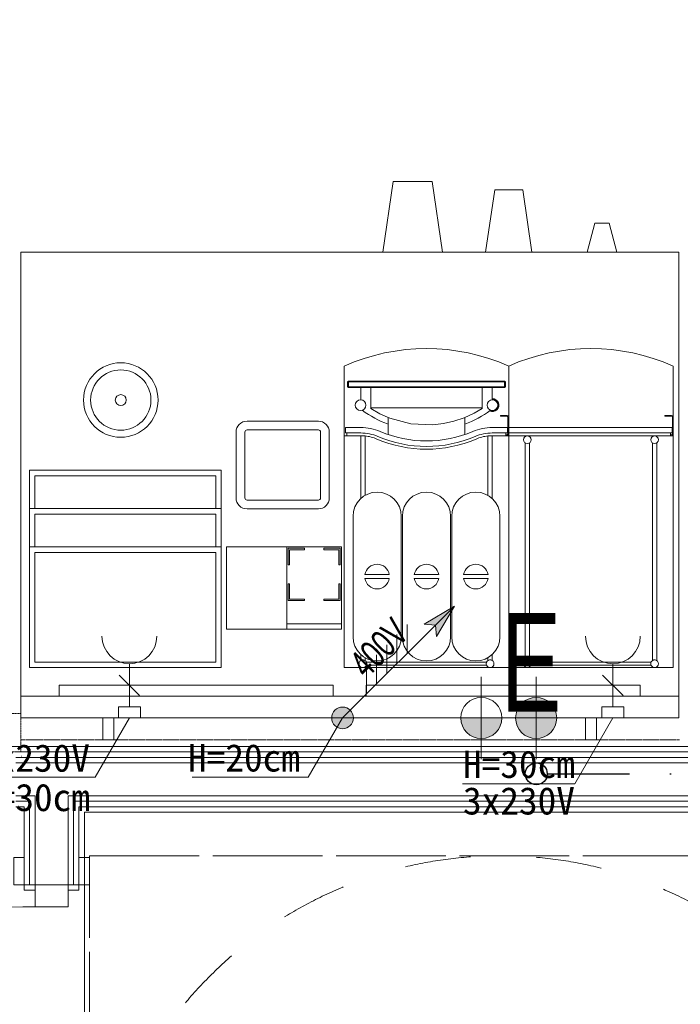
# Model space of a CAD drawing. Header units: centimetres. Extents: x -9388 to 91680, y -1419244 to 50347.
# Tile 65 of 183: x 37101 to 38306, y -708330 to -706533. Entities that reach past the tile are written whole.
import ezdxf
from ezdxf.enums import TextEntityAlignment as Align

# ---------------------------------------------------------------- set-up
doc = ezdxf.new("R2010")
doc.units = ezdxf.units.CM
for name, pattern in [('ACAD_ISO07W100', [3, 0, -3]), ('DASHED', [0.75, 0.5, -0.25]), ('KOPISTO BUDYNEK C 09.10.12-PW_WODA$0$DASHDOT', [1, 0.5, -0.25, 0, -0.25]), ('Krawędzie ukryte dłuższe', [225, 200, -25]), ('Przerywana', [240, 120, -120])]:
    doc.linetypes.add(name, pattern=pattern)
for name, color, linetype, lineweight in [('! pow os niepelnosprawnej_Nr_pióra__161', 7, 'Continuous', 5), ('Drzwi ArchiCAD_Nr_pióra__1', 7, 'Continuous', 13), ('Drzwi ArchiCAD_Nr_pióra__23', 7, 'Continuous', 15), ('Drzwi ArchiCAD_Nr_pióra__3', 7, 'Continuous', 13), ('Drzwi ArchiCAD_Nr_pióra__41', 7, 'Continuous', 15), ('Q_podkład', 8, 'Continuous', 9), ('Q_w_opis_urządzenia', 83, 'Continuous', 13), ('Strefy_Nr_pióra__1', 7, 'Continuous', 13), ('Strefy_Nr_pióra__92', 7, 'Continuous', 13), ('Wnętrze - umeblowanie_Nr_pióra__101', 7, 'Continuous', 5), ('Ściany wewnętrzne_Nr_pióra__1', 7, 'Continuous', 13), ('Ściany wewnętrzne_Nr_pióra__41', 7, 'Continuous', 15)]:
    doc.layers.add(name, color=color, linetype=linetype, lineweight=lineweight)
doc.layers.add('! Strefy Powierzchnie', color=7, linetype='Continuous')
doc.layers.add('Drzwi ArchiCAD', color=7, linetype='Continuous')
doc.layers.add('Q_Działka wody zimnej', color=4, linetype='KOPISTO BUDYNEK C 09.10.12-PW_WODA$0$DASHDOT', lineweight=30, true_color=0x00ffff)
doc.layers.add('Wnętrze - umeblowanie_Nr_pióra__205', color=7, linetype='Continuous', lineweight=5, true_color=0x858585)
doc.styles.add('Arial Narrow_____', font='ARIALN.TTF', dxfattribs={"width": 0.8})
doc.styles.add('GENERATED_STYLE_2', font='arial.ttf')
doc.styles.add('GENERATED_STYLE_3', font='calibri.ttf')

# ---------------------------------------------------------------- blocks, each defined once
blk = doc.blocks.new('Drzwi 19_4')
at = {"layer": 'Drzwi ArchiCAD_Nr_pióra__1', "color": 8, "linetype": 'Continuous'}
for p, q in [((-490, 20), (-540, 20)), ((-490, 20), (-490, 10)), ((490, 20), (490, 10)), ((490, 20), (540, 20)), ((-490, 10), (-490, 0)), ((490, 10), (490, 0)), ((-490, -60), (-490, -70)), ((-490, -70), (-490, -80)), ((490, -60), (490, -70)), ((490, -70), (490, -80)), ((-490, -80), (-540, -80)), ((490, -80), (540, -80))]:
    blk.add_line(p, q, dxfattribs=at)
at = {"layer": 'Drzwi ArchiCAD_Nr_pióra__23', "color": 8, "linetype": 'Continuous'}
for p, q in [((-450, 0), (-490, 0)), ((-490, 0), (-490, -60)), ((-450, -60), (-450, 0)), ((490, 0), (450, 0)), ((450, 0), (450, -60)), ((490, -60), (490, 0)), ((-490, -60), (-450, -60)), ((450, -60), (490, -60))]:
    blk.add_line(p, q, dxfattribs=at)
at = {"layer": 'Drzwi ArchiCAD_Nr_pióra__3', "color": 8, "linetype": 'Continuous'}
for p, q in [((410, 0), (410, 900)), ((410, 900), (450, 900)), ((450, 900), (450, 0)), ((-540, 20), (-540, 39)), ((-540, 39), (-490, 39)), ((-490, 39), (-490, 20)), ((490, 39), (540, 39)), ((490, 20), (490, 39)), ((540, 39), (540, 20)), ((-490, 20), (-540, 20)), ((-490, 0), (-490, 20)), ((-490, 20), (-480, 20)), ((-480, 20), (-480, 0)), ((480, 0), (480, 20)), ((480, 20), (490, 20)), ((490, 20), (490, 0)), ((540, 20), (490, 20)), ((-480, 0), (-490, 0)), ((450, 0), (410, 0)), ((490, 0), (480, 0)), ((-490, -80), (-490, -60)), ((-490, -60), (-480, -60)), ((-480, -60), (-480, -80)), ((480, -80), (480, -60)), ((480, -60), (490, -60)), ((490, -60), (490, -80)), ((-540, -99), (-540, -80)), ((-540, -80), (-490, -80)), ((-480, -80), (-490, -80)), ((-490, -80), (-490, -99)), ((490, -80), (480, -80)), ((490, -80), (540, -80)), ((490, -99), (490, -80)), ((540, -80), (540, -99)), ((-490, -99), (-540, -99)), ((540, -99), (490, -99))]:
    blk.add_line(p, q, dxfattribs=at)
blk.add_arc((450, 0), 900, 90, 180, dxfattribs=at)
at = {"layer": 'Drzwi ArchiCAD_Nr_pióra__41', "color": 8, "linetype": 'Continuous'}
for p, q in [((-490, 0), (-490, -60)), ((490, 0), (490, -60))]:
    blk.add_line(p, q, dxfattribs=at)
blk = doc.blocks.new('PAB.01_RZUT PRZYZIEMIA')
at = {"layer": 'Strefy_Nr_pióra__1', "linetype": 'Continuous'}
for points in [[(37838.4, -707635.9), (37859.2, -707638), (37893.6, -707603.5)], [(37838.4, -707635.9), (37859.2, -707638), (37893.6, -707603.5)], [(37893.6, -707603.5), (37859.2, -707638), (37861.3, -707658.7)], [(37893.6, -707603.5), (37859.2, -707638), (37861.3, -707658.7)], [(37709.6, -707807.3, 1), (37670, -707807.3, 1)], [(37709.6, -707807.3, 1), (37670, -707807.3, 1)]]:
    blk.add_hatch(color=8, dxfattribs=at).paths.add_polyline_path(points)
at = {"layer": 'Strefy_Nr_pióra__92', "linetype": 'Continuous'}
for points in [[(38042.8, -707844.8, 1), (38042.8, -707769.8, 1)], [(38042.8, -707844.8, 1), (38042.8, -707769.8, 1)], [(37942.8, -707844.8, 0.414214), (37980.3, -707807.3), (37905.3, -707807.3, 0.414214)], [(37942.8, -707844.8, 0.414214), (37980.3, -707807.3), (37905.3, -707807.3, 0.414214)]]:
    blk.add_hatch(color=8, dxfattribs=at).paths.add_polyline_path(points)
at = {"layer": '! pow os niepelnosprawnej_Nr_pióra__161', "color": 8, "linetype": 'Krawędzie ukryte dłuższe', "flags": 128}
blk.add_lwpolyline([(37228, -708058.7), (38728, -708058.7), (38728, -709558.7), (37228, -709558.7)], close=True, dxfattribs=at)
at = {"layer": '! pow os niepelnosprawnej_Nr_pióra__161', "color": 8, "linetype": 'Przerywana'}
blk.add_circle((37978, -708808.7), 750, dxfattribs=at)
at = {"layer": '! Strefy Powierzchnie', "color": 8, "linetype": 'Continuous', "lineweight": 0, "flags": 128}
for points in [[(35639, -701738.6), (35639, -707859.3), (41389, -707859.3), (41389, -708139.3), (42019, -708139.3), (42019, -701822.8), (41149, -701822.8), (41149, -701738.6)], [(37219, -707979.3), (37219, -710390.3), (39299, -710390.3), (39299, -707979.3)]]:
    blk.add_lwpolyline(points, close=True, dxfattribs=at)
at = {"layer": 'Wnętrze - umeblowanie_Nr_pióra__101', "color": 8, "linetype": 'Continuous'}
for p, q in [((37712, -706957.3), (37848, -706957.3)), ((37780, -706957.3), (37779.5, -706957.3)), ((37780, -706957.3), (37779.5, -706957.3)), ((37995.8, -706957.3), (37995.3, -706957.3)), ((37995.8, -706957.3), (37995.3, -706957.3)), ((37692.8, -707292.3), (37692.8, -707165.3)), ((37992.8, -707165.3), (37992.8, -707292.3)), ((37992.8, -707292.3), (37992.8, -707165.3)), ((37992.8, -707165.3), (37992.8, -707292.3)), ((38292.8, -707165.3), (38292.8, -707292.3)), ((38292.8, -707165.3), (38292.8, -707292.3)), ((38302.8, -707150.4), (38302.3, -707150.4)), ((38302.8, -707150.4), (38302.3, -707150.4)), ((37698.8, -707194.1), (37700.3, -707192.6)), ((37698.8, -707194.1), (37700.3, -707192.6)), ((37700.3, -707194.1), (37698.8, -707194.1)), ((37698.8, -707194.1), (37698.8, -707203.1)), ((37700.3, -707194.1), (37698.8, -707194.1)), ((37700.3, -707192.6), (37700.3, -707194.1)), ((37985.3, -707192.6), (37700.3, -707192.6)), ((37700.3, -707192.6), (37700.3, -707194.1)), ((37700.3, -707194.1), (37985.3, -707194.1)), ((37700.3, -707203.1), (37700.3, -707194.1)), ((37700.3, -707194.1), (37985.3, -707194.1)), ((37700.3, -707203.1), (37700.3, -707194.1)), ((37985.3, -707194.1), (37985.3, -707192.6)), ((37985.3, -707192.6), (37986.8, -707194.1)), ((37985.3, -707194.1), (37985.3, -707192.6)), ((37985.3, -707192.6), (37986.8, -707194.1)), ((37986.8, -707194.1), (37985.3, -707194.1)), ((37985.3, -707194.1), (37985.3, -707203.1)), ((37986.8, -707194.1), (37985.3, -707194.1)), ((37985.3, -707194.1), (37985.3, -707203.1)), ((37986.8, -707203.1), (37986.8, -707194.1)), ((37698.8, -707203.1), (37700.3, -707203.1)), ((37700.3, -707204.6), (37698.8, -707203.1)), ((37698.8, -707203.1), (37700.3, -707203.1)), ((37700.3, -707204.6), (37698.8, -707203.1)), ((37700.3, -707203.1), (37700.3, -707204.6)), ((37985.3, -707203.1), (37700.3, -707203.1)), ((37700.3, -707203.1), (37700.3, -707204.6)), ((37985.3, -707203.1), (37700.3, -707203.1)), ((37700.3, -707204.6), (37985.3, -707204.6)), ((37722.8, -707226.8), (37722.8, -707204.6)), ((37741.4, -707241.6), (37741.4, -707204.6)), ((37944.3, -707204.6), (37944.3, -707241.6)), ((37944.3, -707204.6), (37944.3, -707241.6)), ((37962.8, -707204.6), (37962.8, -707226.8)), ((37985.3, -707203.1), (37986.8, -707203.1)), ((37985.3, -707204.6), (37985.3, -707203.1)), ((37986.8, -707203.1), (37985.3, -707204.6)), ((37985.3, -707203.1), (37986.8, -707203.1)), ((37985.3, -707204.6), (37985.3, -707203.1)), ((37986.8, -707203.1), (37985.3, -707204.6)), ((37944.3, -707241.6), (37741.4, -707241.6)), ((37741.4, -707241.6), (37741.4, -707242.7)), ((37741.4, -707241.6), (37741.4, -707242.7)), ((37944.3, -707242.7), (37944.3, -707241.6)), ((37944.3, -707242.7), (37944.3, -707241.6)), ((37982.2, -707255.3), (37977.7, -707255.3)), ((37977.7, -707255.3), (37977.7, -707256.8)), ((37982.2, -707255.3), (37977.7, -707255.3)), ((37977.7, -707255.3), (37977.7, -707256.8)), ((37982.2, -707255.3), (37982.2, -707256.8)), ((37982.2, -707255.3), (37984.1, -707255.3)), ((37982.2, -707255.3), (37982.2, -707256.8)), ((37982.2, -707255.3), (37984.1, -707255.3)), ((37984.1, -707256.8), (37984.1, -707255.3)), ((37984.1, -707255.3), (37989.7, -707255.3)), ((37984.1, -707256.8), (37984.1, -707255.3)), ((37984.1, -707255.3), (37989.7, -707255.3)), ((38282.2, -707255.3), (38277.7, -707255.3)), ((38277.7, -707255.3), (38277.7, -707256.8)), ((38282.2, -707255.3), (38277.7, -707255.3)), ((38277.7, -707255.3), (38277.7, -707256.8)), ((38282.2, -707255.3), (38282.2, -707256.8)), ((38282.2, -707255.3), (38284.1, -707255.3)), ((38282.2, -707255.3), (38282.2, -707256.8)), ((38282.2, -707255.3), (38284.1, -707255.3)), ((38284.1, -707256.8), (38284.1, -707255.3)), ((38284.1, -707255.3), (38289.7, -707255.3)), ((38284.1, -707256.8), (38284.1, -707255.3)), ((38284.1, -707255.3), (38289.7, -707255.3)), ((37772.8, -707290.2), (37772.8, -707259.1)), ((37912.8, -707259.1), (37912.8, -707290.2)), ((37977.7, -707256.8), (37982.2, -707256.8)), ((37977.7, -707256.8), (37982.2, -707256.8)), ((37984.1, -707256.8), (37982.2, -707256.8)), ((37984.1, -707256.8), (37982.2, -707256.8)), ((37989.7, -707256.8), (37984.1, -707256.8)), ((37989.7, -707256.8), (37984.1, -707256.8)), ((37991.2, -707289.3), (37991.2, -707258.3)), ((37991.2, -707289.3), (37991.2, -707258.3)), ((37992.7, -707258.3), (37992.7, -707289.3)), ((37992.7, -707258.3), (37992.7, -707289.3)), ((38277.7, -707256.8), (38282.2, -707256.8)), ((38277.7, -707256.8), (38282.2, -707256.8)), ((38284.1, -707256.8), (38282.2, -707256.8)), ((38284.1, -707256.8), (38282.2, -707256.8)), ((38289.7, -707256.8), (38284.1, -707256.8)), ((38289.7, -707256.8), (38284.1, -707256.8)), ((38291.2, -707289.3), (38291.2, -707258.3)), ((38291.2, -707289.3), (38291.2, -707258.3)), ((38292.7, -707258.3), (38292.7, -707289.3)), ((38292.7, -707258.3), (38292.7, -707289.3)), ((37694.8, -707277.3), (37722.8, -707277.3)), ((37694.8, -707287.3), (37694.8, -707277.3)), ((37694.8, -707277.3), (37722.8, -707277.3)), ((37694.8, -707287.3), (37694.8, -707277.3)), ((37722.8, -707287.3), (37694.8, -707287.3)), ((37722.8, -707287.3), (37694.8, -707287.3)), ((37697.8, -707292.3), (37697.8, -707287.3)), ((37697.8, -707292.3), (37697.8, -707287.3)), ((37962.8, -707277.3), (37990.8, -707277.3)), ((37962.8, -707277.3), (37990.8, -707277.3)), ((37990.8, -707287.3), (37962.8, -707287.3)), ((37990.8, -707287.3), (37962.8, -707287.3)), ((37987.8, -707287.3), (37987.8, -707292.3)), ((37987.8, -707287.3), (37987.8, -707292.3)), ((37987.8, -707290.8), (37989.7, -707290.8)), ((37987.8, -707290.8), (37989.7, -707290.8)), ((37990.8, -707277.3), (37990.8, -707287.3)), ((37990.8, -707277.3), (37990.8, -707287.3)), ((38287.8, -707287.3), (38287.8, -707292.3)), ((38287.8, -707287.3), (38287.8, -707292.3)), ((38287.8, -707290.8), (38289.7, -707290.8)), ((38287.8, -707290.8), (38289.7, -707290.8)), ((38290.8, -707277.3), (38290.8, -707287.3)), ((38290.8, -707277.3), (38290.8, -707287.3)), ((37692.8, -707292.3), (37722.8, -707292.3)), ((37692.8, -707715.3), (37692.8, -707292.3)), ((37692.8, -707292.3), (37722.8, -707292.3)), ((37692.8, -707715.3), (37692.8, -707292.3)), ((37722.8, -707407.1), (37722.8, -707292.3)), ((37722.8, -707407.1), (37722.8, -707292.3)), ((37730.8, -707292.7), (37730.8, -707401.2)), ((37730.8, -707292.7), (37730.8, -707401.2)), ((37954.8, -707401.2), (37954.8, -707292.7)), ((37954.8, -707401.2), (37954.8, -707292.7)), ((37962.8, -707292.3), (37992.8, -707292.3)), ((37962.8, -707292.3), (37962.8, -707407.1)), ((37962.8, -707292.3), (37992.8, -707292.3)), ((37962.8, -707292.3), (37962.8, -707407.1)), ((37992.7, -707292.3), (38292.8, -707292.3)), ((37992.7, -707292.3), (38292.8, -707292.3)), ((37992.8, -707292.3), (37992.8, -707715.3)), ((37992.8, -707715.3), (37992.8, -707292.3)), ((37992.8, -707292.3), (37992.8, -707715.3)), ((37992.8, -707715.3), (37992.8, -707292.3)), ((38022.8, -707702.6), (38022.8, -707305.5)), ((38022.8, -707702.6), (38022.8, -707305.5)), ((38030.8, -707305.5), (38030.8, -707702.6)), ((38030.8, -707305.5), (38030.8, -707702.6)), ((38254.8, -707702.6), (38254.8, -707305.5)), ((38254.8, -707702.6), (38254.8, -707305.5)), ((38262.8, -707305.5), (38262.8, -707702.6)), ((38262.8, -707305.5), (38262.8, -707702.6)), ((38292.8, -707292.3), (38292.8, -707715.3)), ((38292.8, -707292.3), (38292.8, -707715.3)), ((37708.8, -707659.3), (37708.8, -707439.3)), ((37708.8, -707659.3), (37708.8, -707439.3)), ((37796.8, -707439.3), (37796.8, -707659.3)), ((37796.8, -707439.3), (37796.8, -707659.3)), ((37798.8, -707659.3), (37798.8, -707439.3)), ((37798.8, -707659.3), (37798.8, -707439.3)), ((37886.8, -707439.3), (37886.8, -707659.3)), ((37886.8, -707439.3), (37886.8, -707659.3)), ((37888.8, -707659.3), (37888.8, -707439.3)), ((37888.8, -707659.3), (37888.8, -707439.3)), ((37976.8, -707439.3), (37976.8, -707659.3)), ((37976.8, -707439.3), (37976.8, -707659.3)), ((37775, -707545.8), (37730.6, -707545.8)), ((37775, -707545.8), (37730.6, -707545.8)), ((37730.6, -707552.8), (37775, -707552.8)), ((37730.6, -707552.8), (37775, -707552.8)), ((37865, -707545.8), (37820.6, -707545.8)), ((37865, -707545.8), (37820.6, -707545.8)), ((37820.6, -707552.8), (37865, -707552.8)), ((37820.6, -707552.8), (37865, -707552.8)), ((37955, -707545.8), (37910.6, -707545.8)), ((37955, -707545.8), (37910.6, -707545.8)), ((37910.6, -707552.8), (37955, -707552.8)), ((37910.6, -707552.8), (37955, -707552.8)), ((37689.8, -707807.3), (37893.6, -707603.5)), ((37689.8, -707807.3), (37893.6, -707603.5)), ((37893.6, -707603.5), (37838.4, -707635.9)), ((37893.6, -707603.5), (37838.4, -707635.9)), ((37893.6, -707603.5), (37861.3, -707658.7)), ((37893.6, -707603.5), (37861.3, -707658.7)), ((37807.6, -707636.5), (37807.6, -707689.5)), ((37807.6, -707636.5), (37807.6, -707689.5)), ((37838.4, -707635.9), (37859.2, -707638)), ((37838.4, -707635.9), (37859.2, -707638)), ((37861.3, -707658.7), (37859.2, -707638)), ((37861.3, -707658.7), (37859.2, -707638)), ((37789, -707655.1), (37789, -707708.1)), ((37789, -707655.1), (37789, -707708.1)), ((37770.4, -707673.7), (37770.4, -707726.8)), ((37770.4, -707673.7), (37770.4, -707726.8)), ((37722.8, -707702.6), (37722.8, -707691.5)), ((37722.8, -707702.6), (37722.8, -707691.5)), ((37730.8, -707697.4), (37730.8, -707702.6)), ((37730.8, -707697.4), (37730.8, -707702.6)), ((37751.7, -707692.4), (37751.7, -707745.4)), ((37751.7, -707692.4), (37751.7, -707745.4)), ((37954.8, -707702.6), (37954.8, -707697.4)), ((37954.8, -707702.6), (37954.8, -707697.4)), ((37962.8, -707691.5), (37962.8, -707702.6)), ((37962.8, -707691.5), (37962.8, -707702.6)), ((37301, -707787.3), (37301, -707708.3)), ((37301, -707787.3), (37301, -707708.3)), ((37722.8, -707715.3), (37692.8, -707715.3)), ((37722.8, -707715.3), (37692.8, -707715.3)), ((37722.8, -707715.3), (37722.8, -707714)), ((37722.8, -707715.3), (37722.8, -707714)), ((37730.8, -707715.3), (37722.8, -707715.3)), ((37730.8, -707715.3), (37722.8, -707715.3)), ((37730.8, -707714), (37730.8, -707715.3)), ((37730.8, -707714), (37730.8, -707715.3)), ((37954.8, -707715.3), (37730.8, -707715.3)), ((37954.8, -707715.3), (37730.8, -707715.3)), ((37733.1, -707711), (37733.1, -707764)), ((37733.1, -707711), (37733.1, -707764)), ((37952.3, -707705.8), (37733.3, -707705.8)), ((37952.3, -707705.8), (37733.3, -707705.8)), ((37733.3, -707710.8), (37952.3, -707710.8)), ((37733.3, -707710.8), (37952.3, -707710.8)), ((37954.8, -707715.3), (37954.8, -707714)), ((37954.8, -707715.3), (37954.8, -707714)), ((37962.8, -707715.3), (37954.8, -707715.3)), ((37962.8, -707715.3), (37954.8, -707715.3)), ((37962.8, -707714), (37962.8, -707715.3)), ((37962.8, -707714), (37962.8, -707715.3)), ((37992.8, -707715.3), (37962.8, -707715.3)), ((37992.8, -707715.3), (37962.8, -707715.3)), ((38022.8, -707715.3), (37992.8, -707715.3)), ((38022.8, -707715.3), (37992.8, -707715.3)), ((38022.8, -707715.3), (38022.8, -707714)), ((38022.8, -707715.3), (38022.8, -707714)), ((38030.8, -707715.3), (38022.8, -707715.3)), ((38030.8, -707715.3), (38022.8, -707715.3)), ((38030.8, -707714), (38030.8, -707715.3)), ((38030.8, -707714), (38030.8, -707715.3)), ((38254.8, -707715.3), (38030.8, -707715.3)), ((38254.8, -707715.3), (38030.8, -707715.3)), ((38252.3, -707705.8), (38033.3, -707705.8)), ((38252.3, -707705.8), (38033.3, -707705.8)), ((38033.3, -707710.8), (38252.3, -707710.8)), ((38033.3, -707710.8), (38252.3, -707710.8)), ((38182.8, -707787.3), (38182.8, -707708.3)), ((38182.8, -707787.3), (38182.8, -707708.3)), ((38254.8, -707715.3), (38254.8, -707714)), ((38254.8, -707715.3), (38254.8, -707714)), ((38262.8, -707715.3), (38254.8, -707715.3)), ((38262.8, -707715.3), (38254.8, -707715.3)), ((38262.8, -707714), (38262.8, -707715.3)), ((38262.8, -707714), (38262.8, -707715.3)), ((38292.8, -707715.3), (38262.8, -707715.3)), ((38292.8, -707715.3), (38262.8, -707715.3)), ((37282.2, -707729.1), (37319.7, -707766.6)), ((37282.2, -707729.1), (37319.7, -707766.6)), ((37942.8, -707732.3), (37942.8, -707882.3)), ((37942.8, -707732.3), (37942.8, -707882.3)), ((38042.8, -707732.3), (38042.8, -707882.3)), ((38042.8, -707732.3), (38042.8, -707882.3)), ((38164.1, -707729.1), (38201.6, -707766.6)), ((38164.1, -707729.1), (38201.6, -707766.6)), ((37867.8, -707807.3), (38017.8, -707807.3)), ((37867.8, -707807.3), (38017.8, -707807.3)), ((37967.8, -707807.3), (38117.8, -707807.3)), ((37967.8, -707807.3), (38117.8, -707807.3)), ((37104, -707847.3), (37103.5, -707847.3)), ((37104, -707847.3), (37103.5, -707847.3)), ((37104, -707877.3), (37103.5, -707877.3)), ((37104, -707877.3), (37103.5, -707877.3))]:
    blk.add_line(p, q, dxfattribs=at)
at = {"layer": 'Wnętrze - umeblowanie_Nr_pióra__101', "color": 8, "linetype": 'ACAD_ISO07W100'}
blk.add_line((38302.8, -707847.3), (37102.8, -707847.3), dxfattribs=at)
blk.add_line((38302.8, -707847.3), (37102.8, -707847.3), dxfattribs=at)
at = {"layer": 'Wnętrze - umeblowanie_Nr_pióra__101', "color": 8, "linetype": 'Continuous', "flags": 128}
for points in [[(37763.2, -706957.3), (37782.3, -706828.7), (37817.8, -706828.7), (37853.2, -706828.7), (37872.3, -706957.3)], [(37950.5, -706957.3), (37967.4, -706843.7), (37992.8, -706843.7), (38018.3, -706843.7), (38035.2, -706957.3)], [(38135.9, -706957.3), (38149.7, -706904.5), (38162.8, -706904.5), (38175.9, -706904.5), (38189.7, -706957.3)], [(37944.3, -707242.7), (37929.5, -707251.3), (37911.4, -707259.7), (37892.9, -707265.9), (37874, -707270.2), (37854.4, -707272.4), (37814.4, -707270.6), (37775.8, -707260.3), (37757.9, -707252.3), (37741.4, -707242.7)], [(37990.8, -707277.3), (38292.8, -707277.3)], [(37990.8, -707277.3), (38292.8, -707277.3)], [(37990.8, -707287.3), (38292.8, -707287.3)], [(37990.8, -707287.3), (38292.8, -707287.3)], [(37128.5, -707425.3), (37128.5, -707365.3), (37458.5, -707365.3), (37458.5, -707425.3)], [(37128.5, -707425.3), (37128.5, -707365.3), (37458.5, -707365.3), (37458.5, -707425.3)], [(37468.5, -707435.3), (37468.5, -707425.3), (37118.5, -707425.3), (37118.5, -707435.3)], [(37468.5, -707435.3), (37468.5, -707425.3), (37118.5, -707425.3), (37118.5, -707435.3)], [(37128.5, -707435.3), (37458.5, -707435.3)], [(37128.5, -707495.3), (37128.5, -707435.3)], [(37128.5, -707435.3), (37458.5, -707435.3)], [(37128.5, -707495.3), (37128.5, -707435.3)], [(37458.5, -707435.3), (37458.5, -707495.3)], [(37458.5, -707435.3), (37458.5, -707495.3)], [(37468.5, -707505.3), (37468.5, -707495.3), (37118.5, -707495.3), (37118.5, -707505.3)], [(37468.5, -707505.3), (37468.5, -707495.3), (37118.5, -707495.3), (37118.5, -707505.3)], [(37458.5, -707505.3), (37458.5, -707705.3), (37128.5, -707705.3), (37128.5, -707505.3)], [(37128.5, -707505.3), (37458.5, -707505.3)], [(37458.5, -707505.3), (37458.5, -707705.3), (37128.5, -707705.3), (37128.5, -707505.3)], [(37128.5, -707505.3), (37458.5, -707505.3)], [(37588.1, -707635.3), (37688.1, -707635.3)], [(37588.1, -707635.3), (37688.1, -707635.3)], [(37301, -707807.3), (37238.4, -707915.6), (37026.8, -707915.6)], [(38302.8, -707807.3), (37102.8, -707807.3)], [(38302.8, -707807.3), (37102.8, -707807.3)], [(37689.8, -707807.3), (37627.3, -707915.6), (37415.7, -707915.6)], [(38182.8, -707807.3), (38113.5, -707927.3), (37908.7, -707927.3)]]:
    blk.add_lwpolyline(points, dxfattribs=at)
for points in [[(37102.8, -707807.3), (37102.8, -706957.3), (38302.8, -706957.3), (38302.8, -707807.3)], [(37468.5, -707715.3), (37118.5, -707715.3), (37118.5, -707355.3), (37468.5, -707355.3)], [(37468.5, -707715.3), (37118.5, -707715.3), (37118.5, -707355.3), (37468.5, -707355.3)], [(37478.1, -707645.3), (37588.1, -707645.3), (37588.1, -707495.3), (37478.1, -707495.3)], [(37478.1, -707645.3), (37588.1, -707645.3), (37588.1, -707495.3), (37478.1, -707495.3)], [(37588.1, -707645.3), (37688.1, -707645.3), (37688.1, -707495.3), (37588.1, -707495.3)], [(37588.1, -707645.3), (37688.1, -707645.3), (37688.1, -707495.3), (37588.1, -707495.3)], [(37620.6, -707497.8), (37590.6, -707497.8), (37590.6, -707527.8), (37593.1, -707527.8), (37593.1, -707500.3), (37620.6, -707500.3)], [(37620.6, -707497.8), (37590.6, -707497.8), (37590.6, -707527.8), (37593.1, -707527.8), (37593.1, -707500.3), (37620.6, -707500.3)], [(37655.6, -707497.8), (37685.6, -707497.8), (37685.6, -707527.8), (37683.1, -707527.8), (37683.1, -707500.3), (37655.6, -707500.3)], [(37655.6, -707497.8), (37685.6, -707497.8), (37685.6, -707527.8), (37683.1, -707527.8), (37683.1, -707500.3), (37655.6, -707500.3)], [(37620.6, -707592.8), (37590.6, -707592.8), (37590.6, -707562.8), (37593.1, -707562.8), (37593.1, -707590.3), (37620.6, -707590.3)], [(37620.6, -707592.8), (37590.6, -707592.8), (37590.6, -707562.8), (37593.1, -707562.8), (37593.1, -707590.3), (37620.6, -707590.3)], [(37655.6, -707592.8), (37685.6, -707592.8), (37685.6, -707562.8), (37683.1, -707562.8), (37683.1, -707590.3), (37655.6, -707590.3)], [(37655.6, -707592.8), (37685.6, -707592.8), (37685.6, -707562.8), (37683.1, -707562.8), (37683.1, -707590.3), (37655.6, -707590.3)], [(37672.8, -707767.3), (37172.8, -707767.3), (37172.8, -707747.3), (37672.8, -707747.3)], [(37672.8, -707767.3), (37172.8, -707767.3), (37172.8, -707747.3), (37672.8, -707747.3)], [(38232.8, -707767.3), (37732.8, -707767.3), (37732.8, -707747.3), (38232.8, -707747.3)], [(38232.8, -707767.3), (37732.8, -707767.3), (37732.8, -707747.3), (38232.8, -707747.3)], [(38302.8, -707807.3), (37102.8, -707807.3), (37102.8, -707767.3), (38302.8, -707767.3)], [(38302.8, -707807.3), (37102.8, -707807.3), (37102.8, -707767.3), (38302.8, -707767.3)], [(37281, -707787.3), (37281, -707807.3), (37321, -707807.3), (37321, -707787.3)], [(37281, -707787.3), (37281, -707807.3), (37321, -707807.3), (37321, -707787.3)], [(38162.8, -707787.3), (38162.8, -707807.3), (38202.8, -707807.3), (38202.8, -707787.3)], [(38162.8, -707787.3), (38162.8, -707807.3), (38202.8, -707807.3), (38202.8, -707787.3)], [(37272.8, -707847.3), (37252.8, -707847.3), (37252.8, -707807.3), (37272.8, -707807.3)], [(37272.8, -707847.3), (37252.8, -707847.3), (37252.8, -707807.3), (37272.8, -707807.3)], [(38152.8, -707847.3), (38132.8, -707847.3), (38132.8, -707807.3), (38152.8, -707807.3)], [(38152.8, -707847.3), (38132.8, -707847.3), (38132.8, -707807.3), (38152.8, -707807.3)]]:
    blk.add_lwpolyline(points, close=True, dxfattribs=at)
for points in [[(37665.6, -707345.8), (37665.6, -707405.8, -0.414214), (37645.6, -707425.8), (37515.6, -707425.8, -0.414214), (37495.6, -707405.8), (37495.6, -707285.8, -0.414215), (37515.6, -707265.8), (37645.6, -707265.8, -0.414217), (37665.6, -707285.8, 0.000006)], [(37665.6, -707345.8), (37665.6, -707405.8, -0.414214), (37645.6, -707425.8), (37515.6, -707425.8, -0.414214), (37495.6, -707405.8), (37495.6, -707285.8, -0.414215), (37515.6, -707265.8), (37645.6, -707265.8, -0.414217), (37665.6, -707285.8, 0.000006)], [(37649.6, -707345.8), (37649.6, -707405.8, -0.414214), (37645.6, -707409.8), (37515.6, -707409.8, -0.414214), (37511.6, -707405.8), (37511.6, -707285.8, -0.414214), (37515.6, -707281.8), (37645.6, -707281.8, -0.414217), (37649.6, -707285.8, 0.000006)], [(37649.6, -707345.8), (37649.6, -707405.8, -0.414214), (37645.6, -707409.8), (37515.6, -707409.8, -0.414214), (37511.6, -707405.8), (37511.6, -707285.8, -0.414214), (37515.6, -707281.8), (37645.6, -707281.8, -0.414217), (37649.6, -707285.8, 0.000006)]]:
    blk.add_lwpolyline(points, format="xyb", close=True, dxfattribs=at)
at = {"layer": 'Wnętrze - umeblowanie_Nr_pióra__101', "color": 8, "linetype": 'Continuous'}
for centre, radius in [((37285.3, -707227.3), 68), ((37285.3, -707227.3), 55), ((37285.3, -707227.3), 10), ((37722.6, -707236.6), 9.8), ((37963.1, -707236.6), 9.8), ((38026.8, -707299.8), 7), ((38026.8, -707299.8), 7), ((38258.8, -707299.8), 7), ((38258.8, -707299.8), 7), ((37942.8, -707807.3), 37.5), ((37942.8, -707807.3), 37.5), ((38042.8, -707807.3), 37.5), ((38042.8, -707807.3), 37.5), ((37689.8, -707807.3), 19.8), ((37689.8, -707807.3), 19.8)]:
    blk.add_circle(centre, radius, dxfattribs=at)
for centre, radius, start, end in [((37842.8, -707500.9), 367.6, 65.9148, 114.0851), ((38142.8, -707500.9), 367.6, 65.9148, 114.0851), ((37963.1, -707236.6), 11.8, 244.3869, 91.2191), ((37963.1, -707236.6), 11.8, 244.3869, 91.2191), ((37963.1, -707236.6), 10.9, 246.7028, 91.3087), ((37842.8, -707086.9), 197.4, 233.64, 249.2283), ((37842.8, -707086.9), 197.4, 290.7717, 306.36), ((37989.7, -707258.3), 3, 360, 90), ((37989.7, -707258.3), 3, 360, 90), ((38289.7, -707258.3), 3, 360, 90), ((38289.7, -707258.3), 3, 360, 90), ((37989.7, -707258.3), 1.5, 360, 90), ((37989.7, -707258.3), 1.5, 360, 90), ((38289.7, -707258.3), 1.5, 360, 90), ((38289.7, -707258.3), 1.5, 360, 90), ((37722.8, -707367.3), 90, 66.8311, 90), ((37722.8, -707367.3), 90, 66.8311, 90), ((37722.8, -707367.3), 80, 66.8311, 90), ((37722.8, -707367.3), 80, 66.8311, 90), ((37842.8, -707086.9), 215, 246.8311, 293.1689), ((37842.8, -707086.9), 215, 246.8311, 293.1689), ((37962.8, -707367.3), 90, 90, 113.1689), ((37962.8, -707367.3), 90, 90, 113.1689), ((37962.8, -707367.3), 80, 90, 113.1689), ((37962.8, -707367.3), 80, 90, 113.1689), ((37989.7, -707289.3), 3, 270, 360), ((37989.7, -707289.3), 1.5, 270, 360), ((37989.7, -707289.3), 3, 270, 360), ((37989.7, -707289.3), 1.5, 270, 360), ((38289.7, -707289.3), 3, 270, 360), ((38289.7, -707289.3), 1.5, 270, 360), ((38289.7, -707289.3), 3, 270, 360), ((38289.7, -707289.3), 1.5, 270, 360), ((37722.8, -707367.3), 75, 83.8768, 90), ((37722.8, -707367.3), 75, 83.8768, 90), ((37722.8, -707367.3), 75, 66.8311, 83.8768), ((37722.8, -707367.3), 75, 66.8311, 83.8768), ((37842.8, -707086.9), 230, 246.8311, 293.1689), ((37842.8, -707086.9), 230, 246.8311, 293.1689), ((37842.8, -707086.9), 225, 246.8311, 293.1689), ((37842.8, -707086.9), 225, 246.8311, 293.1689), ((37962.8, -707367.3), 75, 96.1232, 113.1689), ((37962.8, -707367.3), 75, 96.1232, 113.1689), ((37962.8, -707367.3), 75, 90, 96.1232), ((37962.8, -707367.3), 75, 90, 96.1232), ((37752.8, -707439.3), 44, 360, 180), ((37752.8, -707439.3), 44, 360, 180), ((37842.8, -707439.3), 44, 360, 180), ((37842.8, -707439.3), 44, 360, 180), ((37932.8, -707439.3), 44, 360, 180), ((37932.8, -707439.3), 44, 360, 180), ((37752.8, -707549.3), 22.5, 8.949, 171.051), ((37752.8, -707549.3), 22.5, 8.949, 171.051), ((37842.8, -707549.3), 22.5, 8.949, 171.051), ((37842.8, -707549.3), 22.5, 8.949, 171.051), ((37932.8, -707549.3), 22.5, 8.949, 171.051), ((37932.8, -707549.3), 22.5, 8.949, 171.051), ((37752.8, -707549.3), 22.5, 188.949, 351.051), ((37752.8, -707549.3), 22.5, 188.949, 351.051), ((37842.8, -707549.3), 22.5, 188.949, 351.051), ((37842.8, -707549.3), 22.5, 188.949, 351.051), ((37932.8, -707549.3), 22.5, 188.949, 351.051), ((37932.8, -707549.3), 22.5, 188.949, 351.051), ((37301, -707658.3), 50, 180, 360), ((37301, -707658.3), 50, 180, 360), ((37752.8, -707659.3), 44, 180, 360), ((37752.8, -707659.3), 44, 180, 360), ((37842.8, -707659.3), 44, 180, 360), ((37842.8, -707659.3), 44, 180, 360), ((37932.8, -707659.3), 44, 180, 360), ((37932.8, -707659.3), 44, 180, 360), ((38182.8, -707658.3), 50, 180, 360), ((38182.8, -707658.3), 50, 180, 360), ((37726.8, -707708.3), 7, 20.9248, 339.0752), ((37726.8, -707708.3), 7, 20.9248, 339.0752), ((37958.8, -707708.3), 7, 200.9248, 159.0752), ((37958.8, -707708.3), 7, 200.9248, 159.0752), ((38026.8, -707708.3), 7, 20.9248, 339.0752), ((38026.8, -707708.3), 7, 20.9248, 339.0752), ((38258.8, -707708.3), 7, 200.9248, 159.0752), ((38258.8, -707708.3), 7, 200.9248, 159.0752), ((37726.8, -707708.3), 7, 339.0752, 20.9248), ((37726.8, -707708.3), 7, 339.0752, 20.9248), ((37958.8, -707708.3), 7, 159.0752, 200.9248), ((37958.8, -707708.3), 7, 159.0752, 200.9248), ((38026.8, -707708.3), 7, 339.0752, 20.9248), ((38026.8, -707708.3), 7, 339.0752, 20.9248), ((38258.8, -707708.3), 7, 159.0752, 200.9248), ((38258.8, -707708.3), 7, 159.0752, 200.9248)]:
    blk.add_arc(centre, radius, start, end, dxfattribs=at)
at = {"layer": 'Wnętrze - umeblowanie_Nr_pióra__205', "color": 8, "linetype": 'DASHED', "flags": 128}
blk.add_lwpolyline([(37102.8, -707869.3), (35929, -707869.3), (35929, -707799.3), (37102.8, -707799.3)], close=True, dxfattribs=at)
at = {"layer": 'Ściany wewnętrzne_Nr_pióra__1', "color": 8, "linetype": 'Continuous'}
for p, q in [((41354, -707879.3), (37094, -707879.3)), ((37094, -707959.3), (37119, -707959.3)), ((37119, -707959.3), (37119, -707969.3)), ((37119, -707969.3), (37119, -708111.6)), ((37199, -707969.3), (37199, -707959.3)), ((37199, -707959.3), (39321.5, -707959.3)), ((37199, -708111.6), (37199, -707969.3)), ((37109, -708111.6), (37109, -708061.6)), ((37209, -708111.6), (37209, -708061.6)), ((37109, -708111.6), (37119, -708111.6)), ((37109, -708111.6), (37119, -708111.6)), ((37119, -708111.6), (37129, -708111.6)), ((37119, -708111.6), (37129, -708111.6)), ((37189, -708111.6), (37199, -708111.6)), ((37199, -708111.6), (37209, -708111.6))]:
    blk.add_line(p, q, dxfattribs=at)
at = {"layer": 'Ściany wewnętrzne_Nr_pióra__1', "color": 8, "linetype": 'Continuous', "flags": 128}
for points in [[(41366.5, -707869.3), (37094, -707869.3)], [(37094, -707969.3), (37109, -707969.3)], [(37109, -707969.3), (37109, -708111.6)], [(37209, -707969.3), (39309, -707969.3)], [(37209, -708111.6), (37209, -707969.3)]]:
    blk.add_lwpolyline(points, dxfattribs=at)
at = {"layer": 'Ściany wewnętrzne_Nr_pióra__41', "color": 8, "linetype": 'Continuous'}
for p, q in [((37129, -707889.3), (37094, -707889.3)), ((37189, -707889.3), (37129, -707889.3)), ((39334, -707889.3), (37189, -707889.3)), ((37094, -707949.3), (37129, -707949.3)), ((37129, -707949.3), (37129, -707959.3)), ((37189, -707959.3), (37189, -707949.3)), ((37189, -707949.3), (39334, -707949.3)), ((37129, -707959.3), (37129, -707969.3)), ((37129, -707969.3), (37129, -708111.6)), ((37189, -707969.3), (37189, -707959.3)), ((37189, -708111.6), (37189, -707969.3)), ((37129, -708111.6), (37189, -708111.6))]:
    blk.add_line(p, q, dxfattribs=at)
at = {"layer": 'Drzwi ArchiCAD', "color": 8, "linetype": 'Continuous', "xscale": -1, "zscale": 1000, "rotation": 89.99998140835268}
blk.add_blockref('Drzwi 19_4', (37129, -708601.6), dxfattribs=at)
at = {"layer": 'Strefy_Nr_pióra__1', "color": 8, "linetype": 'Continuous', "char_height": 50, "attachment_point": 9}
for s, insert, rotation, style in [('\\A1;{\\W0.700000x;\\fArial|b0|i0|c238|p38;400V}', (37814.6, -707656.8), 45, 'GENERATED_STYLE_3'), ('\\A1;{\\fMS Gothic|b0|i0|c238|p49;3x230V}', (37229, -707906.2), 360, 'GENERATED_STYLE_2'), ('\\A1;{\\fMS Gothic|b0|i0|c238|p49;H=20cm}', (37612, -707905.9), 360, 'GENERATED_STYLE_2'), ('\\A1;{\\fMS Gothic|b0|i0|c238|p49;H=30cm}', (38113.5, -707917.6), 360, 'GENERATED_STYLE_2'), ('\\A1;{\\fMS Gothic|b0|i0|c238|p49;H=30cm}', (37229, -707978.1), 360, 'GENERATED_STYLE_2'), ('\\A1;{\\fMS Gothic|b0|i0|c238|p49;3x230V}', (38113.5, -707984.3), 360, 'GENERATED_STYLE_2')]:
    blk.add_mtext(s, dxfattribs=dict(at, insert=insert, rotation=rotation, style=style))

msp = doc.modelspace()

# ---------------------------------------------------------------- block references
at = {"layer": 'Q_podkład'}
msp.add_blockref('PAB.01_RZUT PRZYZIEMIA', (0, 0), dxfattribs=at)

# ---------------------------------------------------------------- next in the draw order: linework, layer by layer
at = {"layer": 'Q_Działka wody zimnej', "ltscale": 300}
msp.add_line((38063, -707909.3), (39404, -707909.3), dxfattribs=at)
at = {"layer": 'Q_Działka wody zimnej', "linetype": 'Continuous', "lineweight": 30, "ltscale": 50}
msp.add_circle((38043, -707909.3), 20, dxfattribs=at)

# ---------------------------------------------------------------- next in the draw order: texts
at = {"layer": 'Q_w_opis_urządzenia', "style": 'Arial Narrow_____', "width": 0.8}
msp.add_text('E', height=180, dxfattribs=at).set_placement((38033.3, -707705.8), align=Align.MIDDLE_CENTER)

doc.saveas('drawing.dxf')
